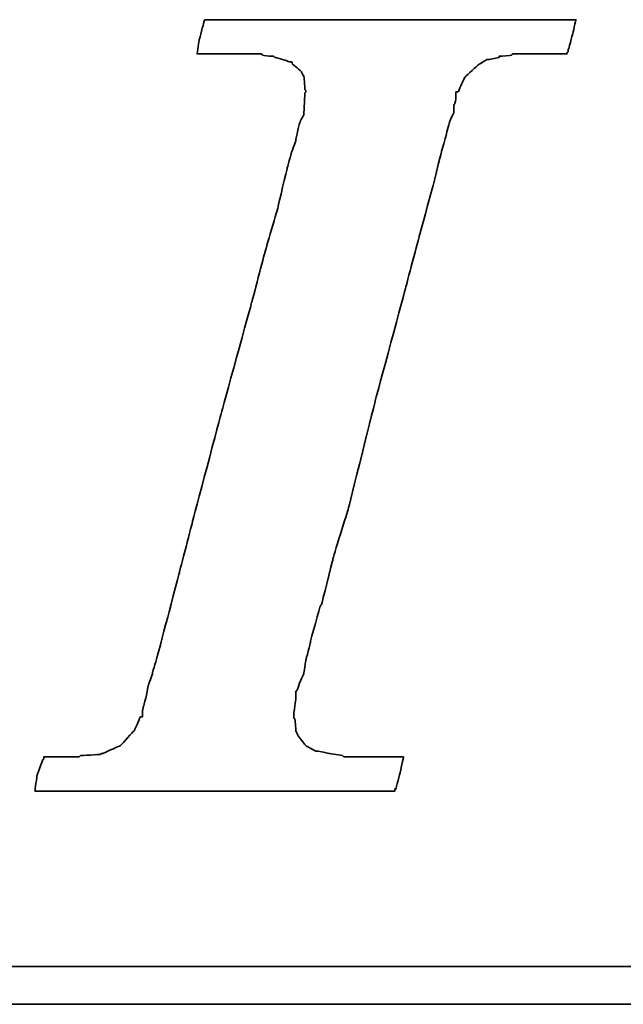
# Model space of a CAD drawing. Extents: x 903 to 1237, y 89 to 253.
# Tile 32 of 50: x 1130.05 to 1132.58, y 179.94 to 184.08. Entities that reach past the tile are written whole.
import ezdxf

# ---------------------------------------------------------------- set-up
doc = ezdxf.new("R2010")
doc.units = 0
doc.header["$MEASUREMENT"] = 0
doc.layers.add('DIM', color=4, linetype='CONTINUOUS')
doc.layers.add('layer 1', color=7, linetype='CONTINUOUS')

# ---------------------------------------------------------------- blocks, each defined once
blk = doc.blocks.new('TBI MOTION logo(完整正式版)')
at = {"layer": 'layer 1', "color": 22, "lineweight": 35}
for points, knots in [([(-40.59125, -7.94375), (-40.59125, -7.94375), (-40.97375, -7.94375), (-40.97375, -7.94375), (-40.97375, -7.94375), (-40.97375, -7.94375), (-41.38125, -7.94375), (-41.38125, -7.94375), (-41.38125, -7.94375), (-41.38125, -7.94375), (-41.54875, -7.94375), (-41.54875, -7.94375), (-41.54875, -7.94375), (-41.54875, -7.94375), (-41.59875, -7.94375), (-41.59875, -7.94375), (-41.59875, -7.94375), (-41.59875, -7.94375), (-41.88375, -7.94375), (-41.88375, -7.94375), (-41.88375, -7.94375), (-41.88375, -7.94375), (-41.90875, -7.91875), (-41.90875, -7.91875), (-41.90875, -7.91875), (-41.90875, -7.91875), (-42.19875, -7.87125), (-42.19875, -7.87125), (-42.19875, -7.87125), (-42.19875, -7.87125), (-42.43875, -7.82375), (-42.43875, -7.82375), (-42.43875, -7.82375), (-42.43875, -7.82375), (-42.45875, -7.82375), (-42.45875, -7.82375), (-42.45875, -7.82375), (-42.45875, -7.82375), (-42.48625, -7.82375), (-42.48625, -7.82375), (-42.48625, -7.82375), (-42.48625, -7.82375), (-42.67625, -7.72375), (-42.67625, -7.72375), (-42.67625, -7.72375), (-42.67625, -7.72375), (-42.70125, -7.70375), (-42.70125, -7.70375), (-42.70125, -7.70375), (-42.70125, -7.70375), (-42.72375, -7.67875), (-42.72375, -7.67875), (-42.72375, -7.67875), (-42.72375, -7.67875), (-42.86875, -7.48875), (-42.86875, -7.48875), (-42.86875, -7.48875), (-42.86875, -7.48875), (-42.89375, -7.43875), (-42.89375, -7.43875), (-42.89375, -7.43875), (-42.89375, -7.43875), (-42.91875, -7.38875), (-42.91875, -7.38875), (-42.91875, -7.38875), (-42.91875, -7.38875), (-42.93875, -7.12875), (-42.93875, -7.12875), (-42.93875, -7.12875), (-42.93875, -7.12875), (-42.96375, -7.10375), (-42.96375, -7.10375), (-42.96375, -7.10375), (-42.96375, -7.10375), (-42.96375, -7.05375), (-42.96375, -7.05375), (-42.96375, -7.05375), (-42.96375, -7.05375), (-42.96375, -7.00875), (-42.96375, -7.00875), (-42.96375, -7.00875), (-42.96375, -7.00875), (-42.91875, -6.69625), (-42.91875, -6.69625), (-42.91875, -6.69625), (-42.91875, -6.69625), (-42.91875, -6.62375), (-42.91875, -6.62375), (-42.91875, -6.62375), (-42.91875, -6.62375), (-42.91875, -6.59625), (-42.91875, -6.59625), (-42.91875, -6.59625), (-42.91875, -6.59625), (-42.91875, -6.57375), (-42.91875, -6.57375), (-42.91875, -6.57375), (-42.91875, -6.57375), (-42.91875, -6.52875), (-42.91875, -6.52875), (-42.91875, -6.52875), (-42.91875, -6.52875), (-42.89375, -6.50375), (-42.89375, -6.50375), (-42.89375, -6.50375), (-42.89375, -6.50375), (-42.84375, -6.38375), (-42.84375, -6.38375), (-42.84375, -6.38375), (-42.84375, -6.38375), (-42.84375, -6.35875), (-42.84375, -6.35875), (-42.84375, -6.35875), (-42.84375, -6.35875), (-42.74625, -6.14375), (-42.74625, -6.14375), (-42.74625, -6.14375), (-42.74625, -6.14375), (-42.70125, -5.85375), (-42.70125, -5.85375), (-42.70125, -5.85375), (-42.70125, -5.85375), (-42.60375, -5.47125), (-42.60375, -5.47125), (-42.60375, -5.47125), (-42.60375, -5.47125), (-42.60375, -5.44875), (-42.60375, -5.44875), (-42.60375, -5.44875), (-42.60375, -5.44875), (-42.38875, -4.67875), (-42.38875, -4.67875), (-42.38875, -4.67875), (-42.38875, -4.67875), (-42.36375, -4.65375), (-42.36375, -4.65375), (-42.36375, -4.65375), (-42.36375, -4.65375), (-42.12375, -3.69625), (-42.12375, -3.69625), (-42.12375, -3.69625), (-42.12375, -3.69625), (-42.12375, -3.67374), (-42.12375, -3.67374), (-42.12375, -3.67374), (-42.12375, -3.67374), (-41.78875, -2.59374), (-41.78875, -2.59374), (-41.78875, -2.59374), (-41.78875, -2.59374), (-41.18875, -0.19375), (-41.18875, -0.19375), (-41.18875, -0.19375), (-41.18875, -0.19375), (-40.54375, 2.20624), (-40.54375, 2.20624), (-40.54375, 2.20624), (-40.54375, 2.20624), (-40.25375, 3.30875), (-40.25375, 3.30875), (-40.25375, 3.30875), (-40.25375, 3.30875), (-39.98875, 4.27125), (-39.98875, 4.27125), (-39.98875, 4.27125), (-39.98875, 4.27125), (-39.77375, 5.13125), (-39.77375, 5.13125), (-39.77375, 5.13125), (-39.77375, 5.13125), (-39.67875, 5.47125), (-39.67875, 5.47125), (-39.67875, 5.47125), (-39.67875, 5.47125), (-39.60375, 5.75625), (-39.60375, 5.75625), (-39.60375, 5.75625), (-39.60375, 5.75625), (-39.60375, 5.78125), (-39.60375, 5.78125), (-39.60375, 5.78125), (-39.60375, 5.78125), (-39.50875, 5.97125), (-39.50875, 5.97125), (-39.50875, 5.97125), (-39.50875, 5.97125), (-39.50875, 6.13875), (-39.50875, 6.13875), (-39.50875, 6.13875), (-39.50875, 6.13875), (-39.48625, 6.16625), (-39.48625, 6.16625), (-39.48625, 6.16625), (-39.48625, 6.16625), (-39.46125, 6.28625), (-39.46125, 6.28625), (-39.46125, 6.28625), (-39.46125, 6.28625), (-39.46125, 6.42625), (-39.46125, 6.42625), (-39.46125, 6.42625), (-39.46125, 6.42625), (-39.41375, 6.42625), (-39.41375, 6.42625), (-39.41375, 6.42625), (-39.41375, 6.42625), (-39.29375, 6.69125), (-39.29375, 6.69125), (-39.29375, 6.69125), (-39.29375, 6.69125), (-39.26875, 6.74125), (-39.26875, 6.74125), (-39.26875, 6.74125), (-39.26875, 6.74125), (-39.24375, 6.76625), (-39.24375, 6.76625), (-39.24375, 6.76625), (-39.24375, 6.76625), (-38.98375, 7.00624), (-38.98375, 7.00624), (-38.98375, 7.00624), (-38.98375, 7.00624), (-38.95625, 7.02624), (-38.95625, 7.02624), (-38.95625, 7.02624), (-38.95625, 7.02624), (-38.78875, 7.12624), (-38.78875, 7.12624), (-38.78875, 7.12624), (-38.78875, 7.12624), (-38.76375, 7.12624), (-38.76375, 7.12624), (-38.76375, 7.12624), (-38.76375, 7.12624), (-38.74375, 7.12624), (-38.74375, 7.12624), (-38.74375, 7.12624), (-38.74375, 7.12624), (-38.52875, 7.17125), (-38.52875, 7.17125), (-38.52875, 7.17125), (-38.52875, 7.17125), (-38.52875, 7.19624), (-38.52875, 7.19624), (-38.52875, 7.19624), (-38.52875, 7.19624), (-38.50375, 7.19624), (-38.50375, 7.19624), (-38.50375, 7.19624), (-38.50375, 7.19624), (-38.26125, 7.21875), (-38.26125, 7.21875), (-38.26125, 7.21875), (-38.26125, 7.21875), (-38.23875, 7.24624), (-38.23875, 7.24624), (-38.23875, 7.24624), (-38.23875, 7.24624), (-38.21625, 7.24624), (-38.21625, 7.24624), (-38.21625, 7.24624), (-38.21625, 7.24624), (-38.18875, 7.24624), (-38.18875, 7.24624), (-38.18875, 7.24624), (-38.18875, 7.24624), (-37.90375, 7.24624), (-37.90375, 7.24624), (-37.90375, 7.24624), (-37.90375, 7.24624), (-37.85375, 7.24624), (-37.85375, 7.24624), (-37.85375, 7.24624), (-37.85375, 7.24624), (-37.75875, 7.24624), (-37.75875, 7.24624), (-37.75875, 7.24624), (-37.75875, 7.24624), (-37.42375, 7.24624), (-37.42375, 7.24624), (-37.42375, 7.24624), (-37.42375, 7.24624), (-37.08875, 7.24624), (-37.08875, 7.24624), (-37.08875, 7.24624), (-37.08875, 7.24624), (-37.06375, 7.24624), (-37.06375, 7.24624), (-37.06375, 7.24624), (-37.06375, 7.24624), (-37.06375, 7.26624), (-37.06375, 7.26624), (-37.06375, 7.26624), (-37.06375, 7.26624), (-37.03875, 7.29125), (-37.03875, 7.29125), (-37.03875, 7.29125), (-37.03875, 7.29125), (-37.03875, 7.31625), (-37.03875, 7.31625), (-37.03875, 7.31625), (-37.03875, 7.31625), (-36.94125, 7.67625), (-36.94125, 7.67625), (-36.94125, 7.67625), (-36.94125, 7.67625), (-36.86875, 7.98625), (-36.86875, 7.98625), (-36.86875, 7.98625), (-36.86875, 7.98625), (-36.98875, 7.98625), (-36.98875, 7.98625), (-36.98875, 7.98625), (-36.98875, 7.98625), (-37.42375, 7.98625), (-37.42375, 7.98625), (-37.42375, 7.98625), (-37.42375, 7.98625), (-37.94875, 7.98625), (-37.94875, 7.98625), (-37.94875, 7.98625), (-37.94875, 7.98625), (-38.57375, 7.98625), (-38.57375, 7.98625), (-38.57375, 7.98625), (-38.57375, 7.98625), (-39.29375, 7.98625), (-39.29375, 7.98625), (-39.29375, 7.98625), (-39.29375, 7.98625), (-40.82875, 7.98625), (-40.82875, 7.98625), (-40.82875, 7.98625), (-40.82875, 7.98625), (-42.36375, 7.98625), (-42.36375, 7.98625), (-42.36375, 7.98625), (-42.36375, 7.98625), (-43.08375, 7.98625), (-43.08375, 7.98625), (-43.08375, 7.98625), (-43.08375, 7.98625), (-43.70875, 7.98625), (-43.70875, 7.98625), (-43.70875, 7.98625), (-43.70875, 7.98625), (-44.23375, 7.98625), (-44.23375, 7.98625), (-44.23375, 7.98625), (-44.23375, 7.98625), (-44.66875, 7.98625), (-44.66875, 7.98625), (-44.66875, 7.98625), (-44.66875, 7.98625), (-44.88375, 7.98625), (-44.88375, 7.98625), (-44.88375, 7.98625), (-44.88375, 7.98625), (-44.90875, 7.94125), (-44.90875, 7.94125), (-44.90875, 7.94125), (-44.90875, 7.94125), (-44.90875, 7.91625), (-44.90875, 7.91625), (-44.90875, 7.91625), (-44.90875, 7.91625), (-45.00375, 7.55625), (-45.00375, 7.55625), (-45.00375, 7.55625), (-45.00375, 7.55625), (-45.05375, 7.24624), (-45.05375, 7.24624), (-45.05375, 7.24624), (-45.05375, 7.24624), (-44.61875, 7.24624), (-44.61875, 7.24624), (-44.61875, 7.24624), (-44.61875, 7.24624), (-44.11375, 7.24624), (-44.11375, 7.24624), (-44.11375, 7.24624), (-44.11375, 7.24624), (-43.99375, 7.24624), (-43.99375, 7.24624), (-43.99375, 7.24624), (-43.99375, 7.24624), (-43.94625, 7.24624), (-43.94625, 7.24624), (-43.94625, 7.24624), (-43.94625, 7.24624), (-43.92374, 7.24624), (-43.92374, 7.24624), (-43.92374, 7.24624), (-43.92374, 7.24624), (-43.65875, 7.24624), (-43.65875, 7.24624), (-43.65875, 7.24624), (-43.65875, 7.24624), (-43.63875, 7.21875), (-43.63875, 7.21875), (-43.63875, 7.21875), (-43.63875, 7.21875), (-43.46875, 7.19624), (-43.46875, 7.19624), (-43.46875, 7.19624), (-43.46875, 7.19624), (-43.39875, 7.19624), (-43.39875, 7.19624), (-43.39875, 7.19624), (-43.39875, 7.19624), (-43.37125, 7.17125), (-43.37125, 7.17125), (-43.37125, 7.17125), (-43.37125, 7.17125), (-43.34875, 7.17125), (-43.34875, 7.17125), (-43.34875, 7.17125), (-43.34875, 7.17125), (-43.20375, 7.12624), (-43.20375, 7.12624), (-43.20375, 7.12624), (-43.20375, 7.12624), (-43.05875, 7.07624), (-43.05875, 7.07624), (-43.05875, 7.07624), (-43.05875, 7.07624), (-43.01375, 7.07624), (-43.01375, 7.07624), (-43.01375, 7.07624), (-43.01375, 7.07624), (-42.98875, 7.02624), (-42.98875, 7.02624), (-42.98875, 7.02624), (-42.98875, 7.02624), (-42.79875, 6.86125), (-42.79875, 6.86125), (-42.79875, 6.86125), (-42.79875, 6.86125), (-42.77375, 6.81125), (-42.77375, 6.81125), (-42.77375, 6.81125), (-42.77375, 6.81125), (-42.74625, 6.76625), (-42.74625, 6.76625), (-42.74625, 6.76625), (-42.74625, 6.76625), (-42.72375, 6.47625), (-42.72375, 6.47625), (-42.72375, 6.47625), (-42.72375, 6.47625), (-42.70125, 6.45124), (-42.70125, 6.45124), (-42.70125, 6.45124), (-42.70125, 6.45124), (-42.70125, 6.42625), (-42.70125, 6.42625), (-42.70125, 6.42625), (-42.70125, 6.42625), (-42.72375, 6.40625), (-42.72375, 6.40625), (-42.72375, 6.40625), (-42.72375, 6.40625), (-42.74625, 5.97125), (-42.74625, 5.97125), (-42.74625, 5.97125), (-42.74625, 5.97125), (-42.74625, 5.94625), (-42.74625, 5.94625), (-42.74625, 5.94625), (-42.74625, 5.94625), (-42.74625, 5.92625), (-42.74625, 5.92625), (-42.74625, 5.92625), (-42.74625, 5.92625), (-42.77375, 5.87625), (-42.77375, 5.87625), (-42.77375, 5.87625), (-42.77375, 5.87625), (-42.81875, 5.80625), (-42.81875, 5.80625), (-42.81875, 5.80625), (-42.81875, 5.80625), (-42.86875, 5.63625), (-42.86875, 5.63625), (-42.86875, 5.63625), (-42.86875, 5.63625), (-42.91875, 5.39625), (-42.91875, 5.39625), (-42.91875, 5.39625), (-42.91875, 5.39625), (-42.91875, 5.37124), (-42.91875, 5.37124), (-42.91875, 5.37124), (-42.91875, 5.37124), (-43.01375, 5.10874), (-43.01375, 5.10874), (-43.01375, 5.10874), (-43.01375, 5.10874), (-43.10875, 4.77124), (-43.10875, 4.77124), (-43.10875, 4.77124), (-43.10875, 4.77124), (-43.29875, 3.95625), (-43.29875, 3.95625), (-43.29875, 3.95625), (-43.29875, 3.95625), (-43.58875, 2.95125), (-43.58875, 2.95125), (-43.58875, 2.95125), (-43.58875, 2.95125), (-43.87375, 1.87125), (-43.87375, 1.87125), (-43.87375, 1.87125), (-43.87375, 1.87125), (-44.52625, -0.50374), (-44.52625, -0.50374), (-44.52625, -0.50374), (-44.52625, -0.50374), (-45.14875, -2.85375), (-45.14875, -2.85375), (-45.14875, -2.85375), (-45.14875, -2.85375), (-45.43375, -3.95875), (-45.43375, -3.95875), (-45.43375, -3.95875), (-45.43375, -3.95875), (-45.69875, -4.96875), (-45.69875, -4.96875), (-45.69875, -4.96875), (-45.69875, -4.96875), (-45.91375, -5.78375), (-45.91375, -5.78375), (-45.91375, -5.78375), (-45.91375, -5.78375), (-46.01375, -6.11875), (-46.01375, -6.11875), (-46.01375, -6.11875), (-46.01375, -6.11875), (-46.01375, -6.14375), (-46.01375, -6.14375), (-46.01375, -6.14375), (-46.01375, -6.14375), (-46.10875, -6.40875), (-46.10875, -6.40875), (-46.10875, -6.40875), (-46.10875, -6.40875), (-46.15375, -6.64875), (-46.15375, -6.64875), (-46.15375, -6.64875), (-46.15375, -6.64875), (-46.20375, -6.83875), (-46.20375, -6.83875), (-46.20375, -6.83875), (-46.20375, -6.83875), (-46.22875, -6.93375), (-46.22875, -6.93375), (-46.22875, -6.93375), (-46.22875, -6.93375), (-46.22875, -7.07875), (-46.22875, -7.07875), (-46.22875, -7.07875), (-46.22875, -7.07875), (-46.27375, -7.07875), (-46.27375, -7.07875), (-46.27375, -7.07875), (-46.27375, -7.07875), (-46.39375, -7.34375), (-46.39375, -7.34375), (-46.39375, -7.34375), (-46.39375, -7.34375), (-46.39375, -7.36875), (-46.39375, -7.36875), (-46.39375, -7.36875), (-46.39375, -7.36875), (-46.42125, -7.38875), (-46.42125, -7.38875), (-46.42125, -7.38875), (-46.42125, -7.38875), (-46.68375, -7.67875), (-46.68375, -7.67875), (-46.68375, -7.67875), (-46.68375, -7.67875), (-46.70875, -7.70375), (-46.70875, -7.70375), (-46.70875, -7.70375), (-46.70875, -7.70375), (-46.75375, -7.72375), (-46.75375, -7.72375), (-46.75375, -7.72375), (-46.75375, -7.72375), (-47.08875, -7.87125), (-47.08875, -7.87125), (-47.08875, -7.87125), (-47.08875, -7.87125), (-47.11625, -7.87125), (-47.11625, -7.87125), (-47.11625, -7.87125), (-47.11625, -7.87125), (-47.13875, -7.89375), (-47.13875, -7.89375), (-47.13875, -7.89375), (-47.13875, -7.89375), (-47.56875, -7.91875), (-47.56875, -7.91875), (-47.56875, -7.91875), (-47.56875, -7.91875), (-47.59625, -7.94375), (-47.59625, -7.94375), (-47.59625, -7.94375), (-47.59625, -7.94375), (-47.64375, -7.94375), (-47.64375, -7.94375), (-47.64375, -7.94375), (-47.64375, -7.94375), (-47.73625, -7.94375), (-47.73625, -7.94375), (-47.73625, -7.94375), (-47.73625, -7.94375), (-48.07375, -7.94375), (-48.07375, -7.94375), (-48.07375, -7.94375), (-48.07375, -7.94375), (-48.36125, -7.94375), (-48.36125, -7.94375), (-48.36125, -7.94375), (-48.36125, -7.94375), (-48.36125, -7.96625), (-48.36125, -7.96625), (-48.36125, -7.96625), (-48.36125, -7.96625), (-48.36125, -7.99125), (-48.36125, -7.99125), (-48.36125, -7.99125), (-48.36125, -7.99125), (-48.38875, -8.01375), (-48.38875, -8.01375), (-48.38875, -8.01375), (-48.38875, -8.01375), (-48.50875, -8.34875), (-48.50875, -8.34875), (-48.50875, -8.34875), (-48.50875, -8.34875), (-48.55375, -8.68625), (-48.55375, -8.68625), (-48.55375, -8.68625), (-48.55375, -8.68625), (-48.45875, -8.68625), (-48.45875, -8.68625), (-48.45875, -8.68625), (-48.45875, -8.68625), (-48.07375, -8.68625), (-48.07375, -8.68625), (-48.07375, -8.68625), (-48.07375, -8.68625), (-47.52375, -8.68625), (-47.52375, -8.68625), (-47.52375, -8.68625), (-47.52375, -8.68625), (-46.92375, -8.68625), (-46.92375, -8.68625), (-46.92375, -8.68625), (-46.92375, -8.68625), (-46.25375, -8.68625), (-46.25375, -8.68625), (-46.25375, -8.68625), (-46.25375, -8.68625), (-46.20375, -8.68625), (-46.20375, -8.68625), (-46.20375, -8.68625), (-46.20375, -8.68625), (-44.71375, -8.68625), (-44.71375, -8.68625), (-44.71375, -8.68625), (-44.71375, -8.68625), (-43.22875, -8.68625), (-43.22875, -8.68625), (-43.22875, -8.68625), (-43.22875, -8.68625), (-42.55875, -8.68625), (-42.55875, -8.68625), (-42.55875, -8.68625), (-42.55875, -8.68625), (-42.50875, -8.68625), (-42.50875, -8.68625), (-42.50875, -8.68625), (-42.50875, -8.68625), (-41.93375, -8.68625), (-41.93375, -8.68625), (-41.93375, -8.68625), (-41.93375, -8.68625), (-41.38125, -8.68625), (-41.38125, -8.68625), (-41.38125, -8.68625), (-41.38125, -8.68625), (-40.97375, -8.68625), (-40.97375, -8.68625), (-40.97375, -8.68625), (-40.97375, -8.68625), (-40.78125, -8.68625), (-40.78125, -8.68625), (-40.78125, -8.68625), (-40.78125, -8.68625), (-40.78125, -8.63875), (-40.78125, -8.63875), (-40.78125, -8.63875), (-40.78125, -8.63875), (-40.75875, -8.63875), (-40.75875, -8.63875), (-40.75875, -8.63875), (-40.75875, -8.63875), (-40.66375, -8.27875), (-40.66375, -8.27875), (-40.66375, -8.27875), (-40.66375, -8.27875), (-40.59125, -7.94375), (-40.59125, -7.94375)], [0, 0, 0, 0, 0.00558659, 0.00558659, 0.00558659, 0.0055866, 0.01117318, 0.01117318, 0.01117318, 0.01117319, 0.01675978, 0.01675978, 0.01675978, 0.01675979, 0.02234637, 0.02234637, 0.02234637, 0.02234638, 0.02793296, 0.02793296, 0.02793296, 0.02793297, 0.03351955, 0.03351955, 0.03351955, 0.03351956, 0.03910615, 0.03910615, 0.03910615, 0.03910616, 0.04469274, 0.04469274, 0.04469274, 0.04469275, 0.05027933, 0.05027933, 0.05027933, 0.05027934, 0.05586592, 0.05586592, 0.05586592, 0.05586593, 0.06145251, 0.06145251, 0.06145251, 0.06145252, 0.06703911, 0.06703911, 0.06703911, 0.06703912, 0.0726257, 0.0726257, 0.0726257, 0.07262571, 0.07821229, 0.07821229, 0.07821229, 0.0782123, 0.08379888, 0.08379888, 0.08379888, 0.08379889, 0.08938547, 0.08938547, 0.08938547, 0.08938548, 0.09497207, 0.09497207, 0.09497207, 0.09497208, 0.10055866, 0.10055866, 0.10055866, 0.10055867, 0.10614525, 0.10614525, 0.10614525, 0.10614526, 0.11173184, 0.11173184, 0.11173184, 0.11173185, 0.11731844, 0.11731844, 0.11731844, 0.11731845, 0.12290503, 0.12290503, 0.12290503, 0.12290504, 0.12849162, 0.12849162, 0.12849162, 0.12849163, 0.13407821, 0.13407821, 0.13407821, 0.13407822, 0.1396648, 0.1396648, 0.1396648, 0.13966481, 0.1452514, 0.1452514, 0.1452514, 0.14525141, 0.15083799, 0.15083799, 0.15083799, 0.150838, 0.15642458, 0.15642458, 0.15642458, 0.15642459, 0.16201117, 0.16201117, 0.16201117, 0.16201118, 0.16759777, 0.16759777, 0.16759777, 0.16759778, 0.17318436, 0.17318436, 0.17318436, 0.17318437, 0.17877095, 0.17877095, 0.17877095, 0.17877096, 0.18435754, 0.18435754, 0.18435754, 0.18435755, 0.18994413, 0.18994413, 0.18994413, 0.18994414, 0.19553073, 0.19553073, 0.19553073, 0.19553074, 0.20111732, 0.20111732, 0.20111732, 0.20111733, 0.20670391, 0.20670391, 0.20670391, 0.20670392, 0.2122905, 0.2122905, 0.2122905, 0.21229051, 0.21787709, 0.21787709, 0.21787709, 0.2178771, 0.22346369, 0.22346369, 0.22346369, 0.2234637, 0.22905028, 0.22905028, 0.22905028, 0.22905029, 0.23463687, 0.23463687, 0.23463687, 0.23463688, 0.24022346, 0.24022346, 0.24022346, 0.24022347, 0.24581006, 0.24581006, 0.24581006, 0.24581007, 0.25139665, 0.25139665, 0.25139665, 0.25139666, 0.25698324, 0.25698324, 0.25698324, 0.25698325, 0.26256983, 0.26256983, 0.26256983, 0.26256984, 0.26815642, 0.26815642, 0.26815642, 0.26815643, 0.27374302, 0.27374302, 0.27374302, 0.27374303, 0.27932961, 0.27932961, 0.27932961, 0.27932962, 0.2849162, 0.2849162, 0.2849162, 0.28491621, 0.29050279, 0.29050279, 0.29050279, 0.2905028, 0.29608939, 0.29608939, 0.29608939, 0.2960894, 0.30167598, 0.30167598, 0.30167598, 0.30167599, 0.30726257, 0.30726257, 0.30726257, 0.30726258, 0.31284916, 0.31284916, 0.31284916, 0.31284917, 0.31843575, 0.31843575, 0.31843575, 0.31843576, 0.32402235, 0.32402235, 0.32402235, 0.32402236, 0.32960894, 0.32960894, 0.32960894, 0.32960895, 0.33519553, 0.33519553, 0.33519553, 0.33519554, 0.34078212, 0.34078212, 0.34078212, 0.34078213, 0.34636872, 0.34636872, 0.34636872, 0.34636873, 0.35195531, 0.35195531, 0.35195531, 0.35195532, 0.3575419, 0.3575419, 0.3575419, 0.35754191, 0.36312849, 0.36312849, 0.36312849, 0.3631285, 0.36871508, 0.36871508, 0.36871508, 0.36871509, 0.37430168, 0.37430168, 0.37430168, 0.37430169, 0.37988827, 0.37988827, 0.37988827, 0.37988828, 0.38547486, 0.38547486, 0.38547486, 0.38547487, 0.39106145, 0.39106145, 0.39106145, 0.39106146, 0.39664804, 0.39664804, 0.39664804, 0.39664805, 0.40223464, 0.40223464, 0.40223464, 0.40223465, 0.40782123, 0.40782123, 0.40782123, 0.40782124, 0.41340782, 0.41340782, 0.41340782, 0.41340783, 0.41899441, 0.41899441, 0.41899441, 0.41899442, 0.42458101, 0.42458101, 0.42458101, 0.42458102, 0.4301676, 0.4301676, 0.4301676, 0.43016761, 0.43575419, 0.43575419, 0.43575419, 0.4357542, 0.44134078, 0.44134078, 0.44134078, 0.44134079, 0.44692737, 0.44692737, 0.44692737, 0.44692738, 0.45251397, 0.45251397, 0.45251397, 0.45251398, 0.45810056, 0.45810056, 0.45810056, 0.45810057, 0.46368715, 0.46368715, 0.46368715, 0.46368716, 0.46927374, 0.46927374, 0.46927374, 0.46927375, 0.47486034, 0.47486034, 0.47486034, 0.47486035, 0.48044693, 0.48044693, 0.48044693, 0.48044694, 0.48603352, 0.48603352, 0.48603352, 0.48603353, 0.49162011, 0.49162011, 0.49162011, 0.49162012, 0.4972067, 0.4972067, 0.4972067, 0.49720671, 0.5027933, 0.5027933, 0.5027933, 0.50279331, 0.50837989, 0.50837989, 0.50837989, 0.5083799, 0.51396648, 0.51396648, 0.51396648, 0.51396649, 0.51955307, 0.51955307, 0.51955307, 0.51955308, 0.52513966, 0.52513966, 0.52513966, 0.52513967, 0.53072626, 0.53072626, 0.53072626, 0.53072627, 0.53631285, 0.53631285, 0.53631285, 0.53631286, 0.54189944, 0.54189944, 0.54189944, 0.54189945, 0.54748603, 0.54748603, 0.54748603, 0.54748604, 0.55307263, 0.55307263, 0.55307263, 0.55307264, 0.55865922, 0.55865922, 0.55865922, 0.55865923, 0.56424581, 0.56424581, 0.56424581, 0.56424582, 0.5698324, 0.5698324, 0.5698324, 0.56983241, 0.57541899, 0.57541899, 0.57541899, 0.575419, 0.58100559, 0.58100559, 0.58100559, 0.5810056, 0.58659218, 0.58659218, 0.58659218, 0.58659219, 0.59217877, 0.59217877, 0.59217877, 0.59217878, 0.59776536, 0.59776536, 0.59776536, 0.59776537, 0.60335196, 0.60335196, 0.60335196, 0.60335197, 0.60893855, 0.60893855, 0.60893855, 0.60893856, 0.61452514, 0.61452514, 0.61452514, 0.61452515, 0.62011173, 0.62011173, 0.62011173, 0.62011174, 0.62569832, 0.62569832, 0.62569832, 0.62569833, 0.63128492, 0.63128492, 0.63128492, 0.63128493, 0.63687151, 0.63687151, 0.63687151, 0.63687152, 0.6424581, 0.6424581, 0.6424581, 0.64245811, 0.64804469, 0.64804469, 0.64804469, 0.6480447, 0.65363128, 0.65363128, 0.65363128, 0.65363129, 0.65921788, 0.65921788, 0.65921788, 0.65921789, 0.66480447, 0.66480447, 0.66480447, 0.66480448, 0.67039106, 0.67039106, 0.67039106, 0.67039107, 0.67597765, 0.67597765, 0.67597765, 0.67597766, 0.68156425, 0.68156425, 0.68156425, 0.68156426, 0.68715084, 0.68715084, 0.68715084, 0.68715085, 0.69273743, 0.69273743, 0.69273743, 0.69273744, 0.69832402, 0.69832402, 0.69832402, 0.69832403, 0.70391061, 0.70391061, 0.70391061, 0.70391062, 0.70949721, 0.70949721, 0.70949721, 0.70949722, 0.7150838, 0.7150838, 0.7150838, 0.71508381, 0.72067039, 0.72067039, 0.72067039, 0.7206704, 0.72625698, 0.72625698, 0.72625698, 0.72625699, 0.73184358, 0.73184358, 0.73184358, 0.73184359, 0.73743017, 0.73743017, 0.73743017, 0.73743018, 0.74301676, 0.74301676, 0.74301676, 0.74301677, 0.74860335, 0.74860335, 0.74860335, 0.74860336, 0.75418994, 0.75418994, 0.75418994, 0.75418995, 0.75977654, 0.75977654, 0.75977654, 0.75977655, 0.76536313, 0.76536313, 0.76536313, 0.76536314, 0.77094972, 0.77094972, 0.77094972, 0.77094973, 0.77653631, 0.77653631, 0.77653631, 0.77653632, 0.78212291, 0.78212291, 0.78212291, 0.78212292, 0.7877095, 0.7877095, 0.7877095, 0.78770951, 0.79329609, 0.79329609, 0.79329609, 0.7932961, 0.79888268, 0.79888268, 0.79888268, 0.79888269, 0.80446927, 0.80446927, 0.80446927, 0.80446928, 0.81005587, 0.81005587, 0.81005587, 0.81005588, 0.81564246, 0.81564246, 0.81564246, 0.81564247, 0.82122905, 0.82122905, 0.82122905, 0.82122906, 0.82681564, 0.82681564, 0.82681564, 0.82681565, 0.83240223, 0.83240223, 0.83240223, 0.83240224, 0.83798883, 0.83798883, 0.83798883, 0.83798884, 0.84357542, 0.84357542, 0.84357542, 0.84357543, 0.84916201, 0.84916201, 0.84916201, 0.84916202, 0.8547486, 0.8547486, 0.8547486, 0.85474861, 0.8603352, 0.8603352, 0.8603352, 0.86033521, 0.86592179, 0.86592179, 0.86592179, 0.8659218, 0.87150838, 0.87150838, 0.87150838, 0.87150839, 0.87709497, 0.87709497, 0.87709497, 0.87709498, 0.88268156, 0.88268156, 0.88268156, 0.88268157, 0.88826816, 0.88826816, 0.88826816, 0.88826817, 0.89385475, 0.89385475, 0.89385475, 0.89385476, 0.89944134, 0.89944134, 0.89944134, 0.89944135, 0.90502793, 0.90502793, 0.90502793, 0.90502794, 0.91061453, 0.91061453, 0.91061453, 0.91061454, 0.91620112, 0.91620112, 0.91620112, 0.91620113, 0.92178771, 0.92178771, 0.92178771, 0.92178772, 0.9273743, 0.9273743, 0.9273743, 0.92737431, 0.93296089, 0.93296089, 0.93296089, 0.9329609, 0.93854749, 0.93854749, 0.93854749, 0.9385475, 0.94413408, 0.94413408, 0.94413408, 0.94413409, 0.94972067, 0.94972067, 0.94972067, 0.94972068, 0.95530726, 0.95530726, 0.95530726, 0.95530727, 0.96089385, 0.96089385, 0.96089385, 0.96089386, 0.96648045, 0.96648045, 0.96648045, 0.96648046, 0.97206704, 0.97206704, 0.97206704, 0.97206705, 0.97765363, 0.97765363, 0.97765363, 0.97765364, 0.98324022, 0.98324022, 0.98324022, 0.98324023, 0.98882682, 0.98882682, 0.98882682, 0.98882683, 0.99441341, 0.99441341, 0.99441341, 0.99441342, 1, 1, 1, 1]), ([(75.90875, -9.47875), (75.90875, -9.47875), (75.90875, -12.28625), (75.90875, -12.28625), (75.90875, -12.28625), (75.90875, -12.28625), (75.90875, -12.47875), (75.90875, -12.47875), (75.90875, -12.47875), (75.90875, -12.47875), (75.71625, -12.47875), (75.71625, -12.47875), (75.71625, -12.47875), (75.71625, -12.47875), (-88.32875, -12.47875), (-88.32875, -12.47875), (-88.32875, -12.47875), (-88.32875, -12.47875), (-88.32875, -13.29375), (-88.32875, -13.29375), (-88.32875, -13.29375), (-88.32875, -13.29375), (82.89125, -13.29375), (82.89125, -13.29375), (82.89125, -13.29375), (82.89125, -13.29375), (75.90875, -9.47875), (75.90875, -9.47875)], [0, 0, 0, 0, 0.14285714, 0.14285714, 0.14285714, 0.14285715, 0.28571429, 0.28571429, 0.28571429, 0.2857143, 0.42857143, 0.42857143, 0.42857143, 0.42857144, 0.57142857, 0.57142857, 0.57142857, 0.57142858, 0.71428571, 0.71428571, 0.71428571, 0.71428572, 0.85714286, 0.85714286, 0.85714286, 0.85714287, 1, 1, 1, 1])]:
    blk.add_open_spline(points, degree=3, knots=knots, dxfattribs=at)

msp = doc.modelspace()

# ---------------------------------------------------------------- block references
at = {"layer": 'DIM', "xscale": 0.1943999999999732, "yscale": 0.1943999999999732, "zscale": 0.1943999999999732}
msp.add_blockref('TBI MOTION logo(完整正式版)', (1139.5513, 182.5256), dxfattribs=at)

doc.saveas('drawing.dxf')
